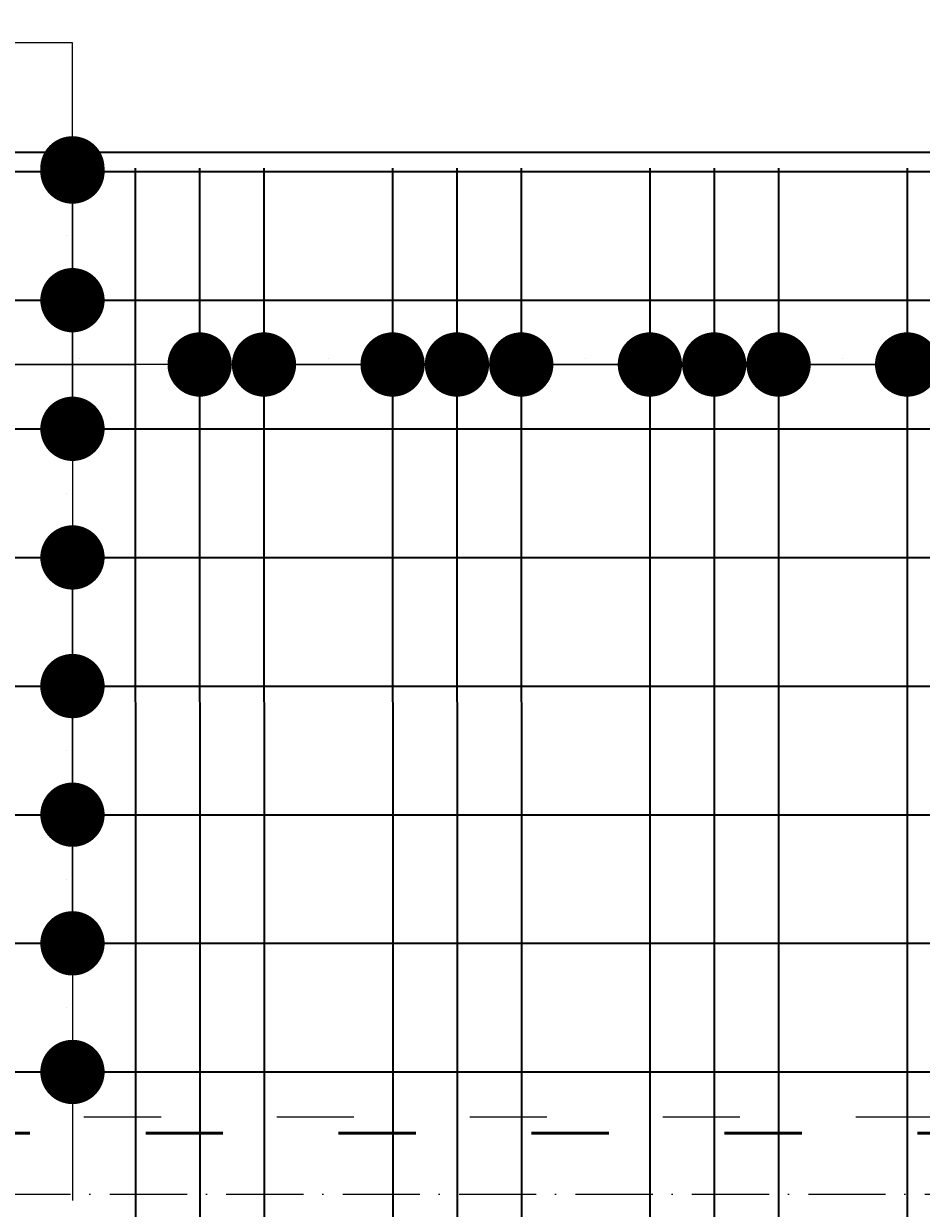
# Model space of a CAD drawing. Header units: millimetres. Extents: x 295948 to 312016, y 6878 to 18016.
# Tile 226 of 252: x 309050 to 309190, y 15277 to 15461. Entities that reach past the tile are written whole.
import ezdxf

# ---------------------------------------------------------------- set-up
doc = ezdxf.new("R2010")
doc.units = ezdxf.units.MM
doc.linetypes.add('ACAD_ISO03W100', pattern=[30, 12, -18])
doc.linetypes.add('ACAD_ISO10W100', pattern=[18, 12, -3, 0, -3])
for name, color, linetype, lineweight in [('konstrukcja', 3, 'Continuous', 35), ('konstrukcja wymiary', 1, 'Continuous', 13), ('osie', 5, 'ACAD_ISO10W100', 13), ('zbrojenie', 4, 'Continuous', 50), ('zbrojenie płyty', 141, 'Continuous', 35)]:
    doc.layers.add(name, color=color, linetype=linetype, lineweight=lineweight)
doc.layers.add('przerywane', color=6, linetype='ACAD_ISO03W100')
doc.styles.add('KONSTRUKCJA', font='romand.shx', dxfattribs={"oblique": 10})
doc.styles.get("Standard").update_dxf_attribs({"font": 'romand.shx', "oblique": 10})
doc.dimstyles.new('150', dxfattribs={"dimtxt": 10, "dimasz": 7, "dimexe": 1.25, "dimexo": 0.625, "dimgap": 3, "dimtad": 1, "dimdec": 0, "dimrnd": 0.5, "dimtxsty": 'KONSTRUKCJA', "dimblk": 'ARCHTICK', "dimcen": 2.5, "dimadec": 0, "dimazin": 0, "dimtfac": 1, "dimtdec": 0, "dimtix": 1, "dimtmove": 0, "dimatfit": 3, "dimfxl": 4, "dimfxlon": 1, "dimarcsym": 0})
doc.dimstyles.new('kropki', dxfattribs={"dimtxt": 0.001, "dimasz": 10, "dimexe": 1.25, "dimexo": 0.625, "dimgap": 1, "dimtad": 1, "dimtxsty": 'Standard', "dimblk": 'DOT', "dimcen": 2.5, "dimadec": 0, "dimazin": 0, "dimtfac": 1, "dimtmove": 0, "dimatfit": 3, "dimfxl": 1, "dimfxlon": 1, "dimarcsym": 0})

# ---------------------------------------------------------------- blocks, each defined once
blk = doc.blocks.new('_ArchTick')
at = {"color": 0, "linetype": 'ByBlock', "lineweight": 13, "const_width": 0.15}
blk.add_lwpolyline([(-0.5, -0.5), (0.5, 0.5)], dxfattribs=at)
blk = doc.blocks.new('*D913')
at = {"layer": 'Defpoints', "color": 0, "transparency": 16777216}
for p in [(309164.63, 15501.22), (309164.63, 14393.22), (309000.63, 14353.22)]:
    blk.add_point(p, dxfattribs=at)
at = {"layer": 'konstrukcja wymiary', "color": 0, "lineweight": -2, "transparency": 16777216}
for p, q in [((309000.63, 15497.22), (309000.63, 15502.47)), ((309164.63, 15497.22), (309164.63, 15502.47)), ((309000.63, 15501.22), (309164.63, 15501.22))]:
    blk.add_line(p, q, dxfattribs=at)
at = {"layer": 'konstrukcja wymiary', "color": 0, "lineweight": -2, "transparency": 16777216, "xscale": 7, "yscale": 7, "zscale": 7, "rotation": 180}
blk.add_blockref('_ArchTick', (309000.63, 15501.22), dxfattribs=at)
at = {"layer": 'konstrukcja wymiary', "color": 0, "lineweight": -2, "transparency": 16777216, "xscale": 7, "yscale": 7, "zscale": 7}
blk.add_blockref('_ArchTick', (309164.63, 15501.22), dxfattribs=at)
at = {"layer": 'konstrukcja wymiary', "color": 0, "transparency": 16777216, "insert": (309082.63, 15509.22), "char_height": 10, "attachment_point": 5, "style": 'KONSTRUKCJA'}
blk.add_mtext('164', dxfattribs=at)
blk = doc.blocks.new('*D914')
at = {"layer": 'Defpoints', "color": 0, "transparency": 16777216}
for p in [(309620.63, 15501.22), (309620.63, 14520.22), (309164.63, 14393.22)]:
    blk.add_point(p, dxfattribs=at)
at = {"layer": 'konstrukcja wymiary', "color": 0, "lineweight": -2, "transparency": 16777216}
for p, q in [((309164.63, 15497.22), (309164.63, 15502.47)), ((309620.63, 15497.22), (309620.63, 15502.47)), ((309164.63, 15501.22), (309620.63, 15501.22))]:
    blk.add_line(p, q, dxfattribs=at)
at = {"layer": 'konstrukcja wymiary', "color": 0, "lineweight": -2, "transparency": 16777216, "xscale": 7, "yscale": 7, "zscale": 7, "rotation": 180}
blk.add_blockref('_ArchTick', (309164.63, 15501.22), dxfattribs=at)
at = {"layer": 'konstrukcja wymiary', "color": 0, "lineweight": -2, "transparency": 16777216, "xscale": 7, "yscale": 7, "zscale": 7}
blk.add_blockref('_ArchTick', (309620.63, 15501.22), dxfattribs=at)
at = {"layer": 'konstrukcja wymiary', "color": 0, "transparency": 16777216, "insert": (309392.63, 15509.22), "char_height": 10, "attachment_point": 5, "style": 'KONSTRUKCJA'}
blk.add_mtext('456', dxfattribs=at)
blk = doc.blocks.new('*D927')
at = {"layer": 'Defpoints', "color": 0, "transparency": 16777216}
for p in [(308988.63, 15531.22), (308988.63, 15291.22), (309408.63, 15291.22)]:
    blk.add_point(p, dxfattribs=at)
at = {"layer": 'konstrukcja wymiary', "color": 0, "lineweight": -2, "transparency": 16777216}
for p, q in [((308988.63, 15527.22), (308988.63, 15532.47)), ((309408.63, 15531.22), (308988.63, 15531.22)), ((309408.63, 15527.22), (309408.63, 15532.47))]:
    blk.add_line(p, q, dxfattribs=at)
at = {"layer": 'konstrukcja wymiary', "color": 0, "lineweight": -2, "transparency": 16777216, "xscale": 7, "yscale": 7, "zscale": 7, "rotation": 180}
blk.add_blockref('_ArchTick', (308988.63, 15531.22), dxfattribs=at)
at = {"layer": 'konstrukcja wymiary', "color": 0, "lineweight": -2, "transparency": 16777216, "xscale": 7, "yscale": 7, "zscale": 7}
blk.add_blockref('_ArchTick', (309408.63, 15531.22), dxfattribs=at)
at = {"layer": 'konstrukcja wymiary', "color": 0, "transparency": 16777216, "insert": (309198.63, 15539.22), "char_height": 10, "attachment_point": 5, "style": 'KONSTRUKCJA'}
blk.add_mtext('420', dxfattribs=at)
blk = doc.blocks.new('*D928')
at = {"layer": 'Defpoints', "color": 0, "transparency": 16777216}
for p in [(310760.63, 15561.22), (308976.63, 15291.22), (310760.63, 15291.22)]:
    blk.add_point(p, dxfattribs=at)
at = {"layer": 'konstrukcja wymiary', "color": 0, "lineweight": -2, "transparency": 16777216}
for p, q in [((308976.63, 15557.22), (308976.63, 15562.47)), ((310760.63, 15557.22), (310760.63, 15562.47)), ((308976.63, 15561.22), (310760.63, 15561.22))]:
    blk.add_line(p, q, dxfattribs=at)
at = {"layer": 'konstrukcja wymiary', "color": 0, "lineweight": -2, "transparency": 16777216, "xscale": 7, "yscale": 7, "zscale": 7, "rotation": 180}
blk.add_blockref('_ArchTick', (308976.63, 15561.22), dxfattribs=at)
at = {"layer": 'konstrukcja wymiary', "color": 0, "lineweight": -2, "transparency": 16777216, "xscale": 7, "yscale": 7, "zscale": 7}
blk.add_blockref('_ArchTick', (310760.63, 15561.22), dxfattribs=at)
at = {"layer": 'konstrukcja wymiary', "color": 0, "transparency": 16777216, "insert": (309868.63, 15569.22), "char_height": 10, "attachment_point": 5, "style": 'KONSTRUKCJA'}
blk.add_mtext('1784', dxfattribs=at)
blk = doc.blocks.new('_Dot')
at = {"color": 0, "linetype": 'ByBlock', "lineweight": -2}
blk.add_line((-0.5, 0), (-1, 0), dxfattribs=at)
at = {"color": 0, "linetype": 'ByBlock', "const_width": 0.5}
blk.add_lwpolyline([(-0.25, 0, 1), (0.25, 0, 1)], format="xyb", close=True, dxfattribs=at)
blk = doc.blocks.new('*D1142')
at = {"layer": 'Defpoints', "color": 0, "transparency": 16777216}
for p in [(309067.52, 15438.22), (309057.75, 15418.22), (309067.52, 15418.22)]:
    blk.add_point(p, dxfattribs=at)
at = {"layer": 'konstrukcja wymiary', "color": 0, "lineweight": -2, "transparency": 16777216}
for p, q in [((309057.75, 15448.22), (309057.75, 15458.22)), ((309058.75, 15438.22), (309056.5, 15438.22)), ((309057.75, 15438.22), (309057.75, 15418.22)), ((309058.75, 15418.22), (309056.5, 15418.22)), ((309057.75, 15408.22), (309057.75, 15398.22))]:
    blk.add_line(p, q, dxfattribs=at)
at = {"layer": 'konstrukcja wymiary', "color": 0, "lineweight": -2, "transparency": 16777216, "xscale": 10, "yscale": 10, "zscale": 10}
for p, rotation in [((309057.75, 15438.22), 270), ((309057.75, 15418.22), 90)]:
    blk.add_blockref('_Dot', p, dxfattribs=dict(at, rotation=rotation))
at = {"layer": 'konstrukcja wymiary', "color": 0, "transparency": 16777216, "insert": (309056.75, 15428.22), "char_height": 0.001, "attachment_point": 5, "rotation": 90}
blk.add_mtext('20', dxfattribs=at)
blk = doc.blocks.new('*D1130')
at = {"layer": 'Defpoints', "color": 0, "transparency": 16777216}
for p in [(309067.52, 15418.22), (309057.75, 15398.22), (309067.52, 15398.22)]:
    blk.add_point(p, dxfattribs=at)
at = {"layer": 'konstrukcja wymiary', "color": 0, "lineweight": -2, "transparency": 16777216}
for p, q in [((309057.75, 15428.22), (309057.75, 15438.22)), ((309058.75, 15418.22), (309056.5, 15418.22)), ((309057.75, 15418.22), (309057.75, 15398.22)), ((309058.75, 15398.22), (309056.5, 15398.22)), ((309057.75, 15388.22), (309057.75, 15378.22))]:
    blk.add_line(p, q, dxfattribs=at)
at = {"layer": 'konstrukcja wymiary', "color": 0, "lineweight": -2, "transparency": 16777216, "xscale": 10, "yscale": 10, "zscale": 10}
for p, rotation in [((309057.75, 15418.22), 270), ((309057.75, 15398.22), 90)]:
    blk.add_blockref('_Dot', p, dxfattribs=dict(at, rotation=rotation))
at = {"layer": 'konstrukcja wymiary', "color": 0, "transparency": 16777216, "insert": (309056.75, 15408.22), "char_height": 0.001, "attachment_point": 5, "rotation": 90}
blk.add_mtext('20', dxfattribs=at)
blk = doc.blocks.new('*D1131')
at = {"layer": 'Defpoints', "color": 0, "transparency": 16777216}
for p in [(309067.52, 15398.22), (309057.75, 15378.22), (309067.52, 15378.22)]:
    blk.add_point(p, dxfattribs=at)
at = {"layer": 'konstrukcja wymiary', "color": 0, "lineweight": -2, "transparency": 16777216}
for p, q in [((309057.75, 15408.22), (309057.75, 15418.22)), ((309058.75, 15398.22), (309056.5, 15398.22)), ((309057.75, 15398.22), (309057.75, 15378.22)), ((309058.75, 15378.22), (309056.5, 15378.22)), ((309057.75, 15368.22), (309057.75, 15358.22))]:
    blk.add_line(p, q, dxfattribs=at)
at = {"layer": 'konstrukcja wymiary', "color": 0, "lineweight": -2, "transparency": 16777216, "xscale": 10, "yscale": 10, "zscale": 10}
for p, rotation in [((309057.75, 15398.22), 270), ((309057.75, 15378.22), 90)]:
    blk.add_blockref('_Dot', p, dxfattribs=dict(at, rotation=rotation))
at = {"layer": 'konstrukcja wymiary', "color": 0, "transparency": 16777216, "insert": (309056.75, 15388.22), "char_height": 0.001, "attachment_point": 5, "rotation": 90}
blk.add_mtext('20', dxfattribs=at)
blk = doc.blocks.new('*D1132')
at = {"layer": 'Defpoints', "color": 0, "transparency": 16777216}
for p in [(309067.52, 15438.72), (309057.74, 15358.22), (309067.53, 15358.22)]:
    blk.add_point(p, dxfattribs=at)
at = {"layer": 'konstrukcja wymiary', "color": 0, "lineweight": -2, "transparency": 16777216}
for p, q in [((309058.74, 15438.72), (309056.49, 15438.72)), ((309057.74, 15428.72), (309057.74, 15368.22)), ((309058.74, 15358.22), (309056.49, 15358.22))]:
    blk.add_line(p, q, dxfattribs=at)
at = {"layer": 'konstrukcja wymiary', "color": 0, "lineweight": -2, "transparency": 16777216, "xscale": 10, "yscale": 10, "zscale": 10}
for p, rotation in [((309057.74, 15438.72), 90), ((309057.74, 15358.22), 270)]:
    blk.add_blockref('_Dot', p, dxfattribs=dict(at, rotation=rotation))
at = {"layer": 'konstrukcja wymiary', "color": 0, "transparency": 16777216, "insert": (309056.74, 15398.47), "char_height": 0.001, "attachment_point": 5, "rotation": 90}
blk.add_mtext('80,5', dxfattribs=at)
blk = doc.blocks.new('*D1133')
at = {"layer": 'Defpoints', "color": 0, "transparency": 16777216}
for p in [(309067.53, 15358.22), (309057.75, 15338.22), (309067.53, 15338.22)]:
    blk.add_point(p, dxfattribs=at)
at = {"layer": 'konstrukcja wymiary', "color": 0, "lineweight": -2, "transparency": 16777216}
for p, q in [((309057.75, 15368.22), (309057.75, 15378.22)), ((309058.75, 15358.22), (309056.5, 15358.22)), ((309057.75, 15358.22), (309057.75, 15338.22)), ((309058.75, 15338.22), (309056.5, 15338.22)), ((309057.75, 15328.22), (309057.75, 15318.22))]:
    blk.add_line(p, q, dxfattribs=at)
at = {"layer": 'konstrukcja wymiary', "color": 0, "lineweight": -2, "transparency": 16777216, "xscale": 10, "yscale": 10, "zscale": 10}
for p, rotation in [((309057.75, 15358.22), 270), ((309057.75, 15338.22), 90)]:
    blk.add_blockref('_Dot', p, dxfattribs=dict(at, rotation=rotation))
at = {"layer": 'konstrukcja wymiary', "color": 0, "transparency": 16777216, "insert": (309056.75, 15348.22), "char_height": 0.001, "attachment_point": 5, "rotation": 90}
blk.add_mtext('20', dxfattribs=at)
blk = doc.blocks.new('*D1134')
at = {"layer": 'Defpoints', "color": 0, "transparency": 16777216}
for p in [(309067.53, 15338.22), (309057.75, 15318.22), (309067.53, 15318.22)]:
    blk.add_point(p, dxfattribs=at)
at = {"layer": 'konstrukcja wymiary', "color": 0, "lineweight": -2, "transparency": 16777216}
for p, q in [((309057.75, 15348.22), (309057.75, 15358.22)), ((309058.75, 15338.22), (309056.5, 15338.22)), ((309057.75, 15338.22), (309057.75, 15318.22)), ((309058.75, 15318.22), (309056.5, 15318.22)), ((309057.75, 15308.22), (309057.75, 15298.22))]:
    blk.add_line(p, q, dxfattribs=at)
at = {"layer": 'konstrukcja wymiary', "color": 0, "lineweight": -2, "transparency": 16777216, "xscale": 10, "yscale": 10, "zscale": 10}
for p, rotation in [((309057.75, 15338.22), 270), ((309057.75, 15318.22), 90)]:
    blk.add_blockref('_Dot', p, dxfattribs=dict(at, rotation=rotation))
at = {"layer": 'konstrukcja wymiary', "color": 0, "transparency": 16777216, "insert": (309056.75, 15328.22), "char_height": 0.001, "attachment_point": 5, "rotation": 90}
blk.add_mtext('20', dxfattribs=at)
blk = doc.blocks.new('*D1135')
at = {"layer": 'Defpoints', "color": 0, "transparency": 16777216}
for p in [(309067.53, 15318.22), (309057.75, 15298.22), (309067.53, 15298.22)]:
    blk.add_point(p, dxfattribs=at)
at = {"layer": 'konstrukcja wymiary', "color": 0, "lineweight": -2, "transparency": 16777216}
for p, q in [((309057.75, 15328.22), (309057.75, 15338.22)), ((309058.75, 15318.22), (309056.5, 15318.22)), ((309057.75, 15318.22), (309057.75, 15298.22)), ((309058.75, 15298.22), (309056.5, 15298.22)), ((309057.75, 15288.22), (309057.75, 15278.22))]:
    blk.add_line(p, q, dxfattribs=at)
at = {"layer": 'konstrukcja wymiary', "color": 0, "lineweight": -2, "transparency": 16777216, "xscale": 10, "yscale": 10, "zscale": 10}
for p, rotation in [((309057.75, 15318.22), 270), ((309057.75, 15298.22), 90)]:
    blk.add_blockref('_Dot', p, dxfattribs=dict(at, rotation=rotation))
at = {"layer": 'konstrukcja wymiary', "color": 0, "transparency": 16777216, "insert": (309056.75, 15308.22), "char_height": 0.001, "attachment_point": 5, "rotation": 90}
blk.add_mtext('20', dxfattribs=at)
blk = doc.blocks.new('*D1136')
at = {"layer": 'Defpoints', "color": 0, "transparency": 16777216}
for p in [(309067.52, 15438.22), (309057.75, 15418.22), (309739.23, 15418.22)]:
    blk.add_point(p, dxfattribs=at)
at = {"layer": 'konstrukcja wymiary', "color": 0, "lineweight": -2, "transparency": 16777216}
for p, q in [((309057.75, 15448.22), (309057.75, 15458.22)), ((309058.75, 15438.22), (309056.5, 15438.22)), ((309057.75, 15438.22), (309057.75, 15418.22)), ((309058.75, 15418.22), (309056.5, 15418.22)), ((309057.75, 15408.22), (309057.75, 15398.22))]:
    blk.add_line(p, q, dxfattribs=at)
at = {"layer": 'konstrukcja wymiary', "color": 0, "lineweight": -2, "transparency": 16777216, "xscale": 10, "yscale": 10, "zscale": 10}
for p, rotation in [((309057.75, 15438.22), 270), ((309057.75, 15418.22), 90)]:
    blk.add_blockref('_Dot', p, dxfattribs=dict(at, rotation=rotation))
at = {"layer": 'konstrukcja wymiary', "color": 0, "transparency": 16777216, "insert": (309056.75, 15428.22), "char_height": 0.001, "attachment_point": 5, "rotation": 90}
blk.add_mtext('20', dxfattribs=at)
blk = doc.blocks.new('*D1137')
at = {"layer": 'Defpoints', "color": 0, "transparency": 16777216}
for p in [(309067.52, 15398.22), (309057.75, 15378.22), (309067.52, 15378.22)]:
    blk.add_point(p, dxfattribs=at)
at = {"layer": 'konstrukcja wymiary', "color": 0, "lineweight": -2, "transparency": 16777216}
for p, q in [((309057.75, 15408.22), (309057.75, 15418.22)), ((309058.75, 15398.22), (309056.5, 15398.22)), ((309057.75, 15398.22), (309057.75, 15378.22)), ((309058.75, 15378.22), (309056.5, 15378.22)), ((309057.75, 15368.22), (309057.75, 15358.22))]:
    blk.add_line(p, q, dxfattribs=at)
at = {"layer": 'konstrukcja wymiary', "color": 0, "lineweight": -2, "transparency": 16777216, "xscale": 10, "yscale": 10, "zscale": 10}
for p, rotation in [((309057.75, 15398.22), 270), ((309057.75, 15378.22), 90)]:
    blk.add_blockref('_Dot', p, dxfattribs=dict(at, rotation=rotation))
at = {"layer": 'konstrukcja wymiary', "color": 0, "transparency": 16777216, "insert": (309056.75, 15388.22), "char_height": 0.001, "attachment_point": 5, "rotation": 90}
blk.add_mtext('20', dxfattribs=at)
blk = doc.blocks.new('*D1138')
at = {"layer": 'Defpoints', "color": 0, "transparency": 16777216}
for p in [(309067.52, 15438.72), (309057.74, 15358.22), (309067.53, 15358.22)]:
    blk.add_point(p, dxfattribs=at)
at = {"layer": 'konstrukcja wymiary', "color": 0, "lineweight": -2, "transparency": 16777216}
for p, q in [((309058.74, 15438.72), (309056.49, 15438.72)), ((309057.74, 15428.72), (309057.74, 15368.22)), ((309058.74, 15358.22), (309056.49, 15358.22))]:
    blk.add_line(p, q, dxfattribs=at)
at = {"layer": 'konstrukcja wymiary', "color": 0, "lineweight": -2, "transparency": 16777216, "xscale": 10, "yscale": 10, "zscale": 10}
for p, rotation in [((309057.74, 15438.72), 90), ((309057.74, 15358.22), 270)]:
    blk.add_blockref('_Dot', p, dxfattribs=dict(at, rotation=rotation))
at = {"layer": 'konstrukcja wymiary', "color": 0, "transparency": 16777216, "insert": (309056.74, 15398.47), "char_height": 0.001, "attachment_point": 5, "rotation": 90}
blk.add_mtext('80,5', dxfattribs=at)
blk = doc.blocks.new('*D1139')
at = {"layer": 'Defpoints', "color": 0, "transparency": 16777216}
for p in [(309067.53, 15358.22), (309057.75, 15338.22), (309067.53, 15338.22)]:
    blk.add_point(p, dxfattribs=at)
at = {"layer": 'konstrukcja wymiary', "color": 0, "lineweight": -2, "transparency": 16777216}
for p, q in [((309057.75, 15368.22), (309057.75, 15378.22)), ((309058.75, 15358.22), (309056.5, 15358.22)), ((309057.75, 15358.22), (309057.75, 15338.22)), ((309058.75, 15338.22), (309056.5, 15338.22)), ((309057.75, 15328.22), (309057.75, 15318.22))]:
    blk.add_line(p, q, dxfattribs=at)
at = {"layer": 'konstrukcja wymiary', "color": 0, "lineweight": -2, "transparency": 16777216, "xscale": 10, "yscale": 10, "zscale": 10}
for p, rotation in [((309057.75, 15358.22), 270), ((309057.75, 15338.22), 90)]:
    blk.add_blockref('_Dot', p, dxfattribs=dict(at, rotation=rotation))
at = {"layer": 'konstrukcja wymiary', "color": 0, "transparency": 16777216, "insert": (309056.75, 15348.22), "char_height": 0.001, "attachment_point": 5, "rotation": 90}
blk.add_mtext('20', dxfattribs=at)
blk = doc.blocks.new('*D1140')
at = {"layer": 'Defpoints', "color": 0, "transparency": 16777216}
for p in [(309067.53, 15338.22), (309057.75, 15318.22), (309067.53, 15318.22)]:
    blk.add_point(p, dxfattribs=at)
at = {"layer": 'konstrukcja wymiary', "color": 0, "lineweight": -2, "transparency": 16777216}
for p, q in [((309057.75, 15348.22), (309057.75, 15358.22)), ((309058.75, 15338.22), (309056.5, 15338.22)), ((309057.75, 15338.22), (309057.75, 15318.22)), ((309058.75, 15318.22), (309056.5, 15318.22)), ((309057.75, 15308.22), (309057.75, 15298.22))]:
    blk.add_line(p, q, dxfattribs=at)
at = {"layer": 'konstrukcja wymiary', "color": 0, "lineweight": -2, "transparency": 16777216, "xscale": 10, "yscale": 10, "zscale": 10}
for p, rotation in [((309057.75, 15338.22), 270), ((309057.75, 15318.22), 90)]:
    blk.add_blockref('_Dot', p, dxfattribs=dict(at, rotation=rotation))
at = {"layer": 'konstrukcja wymiary', "color": 0, "transparency": 16777216, "insert": (309056.75, 15328.22), "char_height": 0.001, "attachment_point": 5, "rotation": 90}
blk.add_mtext('20', dxfattribs=at)
blk = doc.blocks.new('*D1141')
at = {"layer": 'Defpoints', "color": 0, "transparency": 16777216}
for p in [(309067.53, 15318.22), (309057.75, 15298.22), (309739.24, 15298.22)]:
    blk.add_point(p, dxfattribs=at)
at = {"layer": 'konstrukcja wymiary', "color": 0, "lineweight": -2, "transparency": 16777216}
for p, q in [((309057.75, 15328.22), (309057.75, 15338.22)), ((309058.75, 15318.22), (309056.5, 15318.22)), ((309057.75, 15318.22), (309057.75, 15298.22)), ((309058.75, 15298.22), (309056.5, 15298.22)), ((309057.75, 15288.22), (309057.75, 15278.22))]:
    blk.add_line(p, q, dxfattribs=at)
at = {"layer": 'konstrukcja wymiary', "color": 0, "lineweight": -2, "transparency": 16777216, "xscale": 10, "yscale": 10, "zscale": 10}
for p, rotation in [((309057.75, 15318.22), 270), ((309057.75, 15298.22), 90)]:
    blk.add_blockref('_Dot', p, dxfattribs=dict(at, rotation=rotation))
at = {"layer": 'konstrukcja wymiary', "color": 0, "transparency": 16777216, "insert": (309056.75, 15308.22), "char_height": 0.001, "attachment_point": 5, "rotation": 90}
blk.add_mtext('20', dxfattribs=at)
blk = doc.blocks.new('*D1394')
at = {"layer": 'Defpoints', "color": 0, "transparency": 16777216}
for p in [(309077.52, 15408.22), (309040.29, 15398.22), (309077.52, 15398.22)]:
    blk.add_point(p, dxfattribs=at)
at = {"layer": 'konstrukcja wymiary', "color": 0, "lineweight": -2, "transparency": 16777216}
for p, q in [((309040.29, 15407.22), (309040.29, 15409.47)), ((309077.52, 15407.22), (309077.52, 15409.47)), ((309050.29, 15408.22), (309067.52, 15408.22))]:
    blk.add_line(p, q, dxfattribs=at)
at = {"layer": 'konstrukcja wymiary', "color": 0, "lineweight": -2, "transparency": 16777216, "xscale": 10, "yscale": 10, "zscale": 10, "rotation": 180}
blk.add_blockref('_Dot', (309040.29, 15408.22), dxfattribs=at)
at = {"layer": 'konstrukcja wymiary', "color": 0, "lineweight": -2, "transparency": 16777216, "xscale": 10, "yscale": 10, "zscale": 10}
blk.add_blockref('_Dot', (309077.52, 15408.22), dxfattribs=at)
at = {"layer": 'konstrukcja wymiary', "color": 0, "transparency": 16777216, "insert": (309058.91, 15409.22), "char_height": 0.001, "attachment_point": 5}
blk.add_mtext('37,23', dxfattribs=at)
blk = doc.blocks.new('*D1395')
at = {"layer": 'Defpoints', "color": 0, "transparency": 16777216}
for p in [(309087.52, 15418.22), (309087.52, 15408.22), (309077.52, 15398.22)]:
    blk.add_point(p, dxfattribs=at)
at = {"layer": 'konstrukcja wymiary', "color": 0, "lineweight": -2, "transparency": 16777216}
for p, q in [((309077.52, 15407.22), (309077.52, 15409.47)), ((309067.52, 15408.22), (309057.52, 15408.22)), ((309077.52, 15408.22), (309087.52, 15408.22)), ((309087.52, 15409.22), (309087.52, 15406.97)), ((309097.52, 15408.22), (309107.52, 15408.22))]:
    blk.add_line(p, q, dxfattribs=at)
at = {"layer": 'konstrukcja wymiary', "color": 0, "lineweight": -2, "transparency": 16777216, "xscale": 10, "yscale": 10, "zscale": 10}
blk.add_blockref('_Dot', (309077.52, 15408.22), dxfattribs=at)
at = {"layer": 'konstrukcja wymiary', "color": 0, "lineweight": -2, "transparency": 16777216, "xscale": 10, "yscale": 10, "zscale": 10, "rotation": 180}
blk.add_blockref('_Dot', (309087.52, 15408.22), dxfattribs=at)
at = {"layer": 'konstrukcja wymiary', "color": 0, "transparency": 16777216, "insert": (309082.52, 15409.22), "char_height": 0.001, "attachment_point": 5}
blk.add_mtext('10', dxfattribs=at)
blk = doc.blocks.new('*D1396')
at = {"layer": 'Defpoints', "color": 0, "transparency": 16777216}
for p in [(309087.52, 15418.22), (309107.52, 15418.22), (309107.52, 15408.22)]:
    blk.add_point(p, dxfattribs=at)
at = {"layer": 'konstrukcja wymiary', "color": 0, "lineweight": -2, "transparency": 16777216}
for p, q in [((309077.52, 15408.22), (309067.52, 15408.22)), ((309087.52, 15409.22), (309087.52, 15406.97)), ((309087.52, 15408.22), (309107.52, 15408.22)), ((309107.52, 15409.22), (309107.52, 15406.97)), ((309117.52, 15408.22), (309127.52, 15408.22))]:
    blk.add_line(p, q, dxfattribs=at)
at = {"layer": 'konstrukcja wymiary', "color": 0, "lineweight": -2, "transparency": 16777216, "xscale": 10, "yscale": 10, "zscale": 10}
blk.add_blockref('_Dot', (309087.52, 15408.22), dxfattribs=at)
at = {"layer": 'konstrukcja wymiary', "color": 0, "lineweight": -2, "transparency": 16777216, "xscale": 10, "yscale": 10, "zscale": 10, "rotation": 180}
blk.add_blockref('_Dot', (309107.52, 15408.22), dxfattribs=at)
at = {"layer": 'konstrukcja wymiary', "color": 0, "transparency": 16777216, "insert": (309097.52, 15409.22), "char_height": 0.001, "attachment_point": 5}
blk.add_mtext('20', dxfattribs=at)
blk = doc.blocks.new('*D1397')
at = {"layer": 'Defpoints', "color": 0, "transparency": 16777216}
for p in [(309107.52, 15418.22), (309117.52, 15418.22), (309117.52, 15408.22)]:
    blk.add_point(p, dxfattribs=at)
at = {"layer": 'konstrukcja wymiary', "color": 0, "lineweight": -2, "transparency": 16777216}
for p, q in [((309097.52, 15408.22), (309087.52, 15408.22)), ((309107.52, 15409.22), (309107.52, 15406.97)), ((309107.52, 15408.22), (309117.52, 15408.22)), ((309117.52, 15409.22), (309117.52, 15406.97)), ((309127.52, 15408.22), (309137.52, 15408.22))]:
    blk.add_line(p, q, dxfattribs=at)
at = {"layer": 'konstrukcja wymiary', "color": 0, "lineweight": -2, "transparency": 16777216, "xscale": 10, "yscale": 10, "zscale": 10}
blk.add_blockref('_Dot', (309107.52, 15408.22), dxfattribs=at)
at = {"layer": 'konstrukcja wymiary', "color": 0, "lineweight": -2, "transparency": 16777216, "xscale": 10, "yscale": 10, "zscale": 10, "rotation": 180}
blk.add_blockref('_Dot', (309117.52, 15408.22), dxfattribs=at)
at = {"layer": 'konstrukcja wymiary', "color": 0, "transparency": 16777216, "insert": (309112.52, 15409.22), "char_height": 0.001, "attachment_point": 5}
blk.add_mtext('10', dxfattribs=at)
blk = doc.blocks.new('*D1364')
at = {"layer": 'Defpoints', "color": 0, "transparency": 16777216}
for p in [(309117.52, 15418.22), (309127.52, 15418.22), (309127.52, 15408.22)]:
    blk.add_point(p, dxfattribs=at)
at = {"layer": 'konstrukcja wymiary', "color": 0, "lineweight": -2, "transparency": 16777216}
for p, q in [((309107.52, 15408.22), (309097.52, 15408.22)), ((309117.52, 15409.22), (309117.52, 15406.97)), ((309117.52, 15408.22), (309127.52, 15408.22)), ((309127.52, 15409.22), (309127.52, 15406.97)), ((309137.52, 15408.22), (309147.52, 15408.22))]:
    blk.add_line(p, q, dxfattribs=at)
at = {"layer": 'konstrukcja wymiary', "color": 0, "lineweight": -2, "transparency": 16777216, "xscale": 10, "yscale": 10, "zscale": 10}
blk.add_blockref('_Dot', (309117.52, 15408.22), dxfattribs=at)
at = {"layer": 'konstrukcja wymiary', "color": 0, "lineweight": -2, "transparency": 16777216, "xscale": 10, "yscale": 10, "zscale": 10, "rotation": 180}
blk.add_blockref('_Dot', (309127.52, 15408.22), dxfattribs=at)
at = {"layer": 'konstrukcja wymiary', "color": 0, "transparency": 16777216, "insert": (309122.52, 15409.22), "char_height": 0.001, "attachment_point": 5}
blk.add_mtext('10', dxfattribs=at)
blk = doc.blocks.new('*D1365')
at = {"layer": 'Defpoints', "color": 0, "transparency": 16777216}
for p in [(309127.52, 15418.22), (309147.52, 15418.22), (309147.52, 15408.22)]:
    blk.add_point(p, dxfattribs=at)
at = {"layer": 'konstrukcja wymiary', "color": 0, "lineweight": -2, "transparency": 16777216}
for p, q in [((309117.52, 15408.22), (309107.52, 15408.22)), ((309127.52, 15409.22), (309127.52, 15406.97)), ((309127.52, 15408.22), (309147.52, 15408.22)), ((309147.52, 15409.22), (309147.52, 15406.97)), ((309157.52, 15408.22), (309167.52, 15408.22))]:
    blk.add_line(p, q, dxfattribs=at)
at = {"layer": 'konstrukcja wymiary', "color": 0, "lineweight": -2, "transparency": 16777216, "xscale": 10, "yscale": 10, "zscale": 10}
blk.add_blockref('_Dot', (309127.52, 15408.22), dxfattribs=at)
at = {"layer": 'konstrukcja wymiary', "color": 0, "lineweight": -2, "transparency": 16777216, "xscale": 10, "yscale": 10, "zscale": 10, "rotation": 180}
blk.add_blockref('_Dot', (309147.52, 15408.22), dxfattribs=at)
at = {"layer": 'konstrukcja wymiary', "color": 0, "transparency": 16777216, "insert": (309137.52, 15409.22), "char_height": 0.001, "attachment_point": 5}
blk.add_mtext('20', dxfattribs=at)
blk = doc.blocks.new('*D1366')
at = {"layer": 'Defpoints', "color": 0, "transparency": 16777216}
for p in [(309147.52, 15418.22), (309157.52, 15418.22), (309157.52, 15408.22)]:
    blk.add_point(p, dxfattribs=at)
at = {"layer": 'konstrukcja wymiary', "color": 0, "lineweight": -2, "transparency": 16777216}
for p, q in [((309137.52, 15408.22), (309127.52, 15408.22)), ((309147.52, 15409.22), (309147.52, 15406.97)), ((309147.52, 15408.22), (309157.52, 15408.22)), ((309157.52, 15409.22), (309157.52, 15406.97)), ((309167.52, 15408.22), (309177.52, 15408.22))]:
    blk.add_line(p, q, dxfattribs=at)
at = {"layer": 'konstrukcja wymiary', "color": 0, "lineweight": -2, "transparency": 16777216, "xscale": 10, "yscale": 10, "zscale": 10}
blk.add_blockref('_Dot', (309147.52, 15408.22), dxfattribs=at)
at = {"layer": 'konstrukcja wymiary', "color": 0, "lineweight": -2, "transparency": 16777216, "xscale": 10, "yscale": 10, "zscale": 10, "rotation": 180}
blk.add_blockref('_Dot', (309157.52, 15408.22), dxfattribs=at)
at = {"layer": 'konstrukcja wymiary', "color": 0, "transparency": 16777216, "insert": (309152.52, 15409.22), "char_height": 0.001, "attachment_point": 5}
blk.add_mtext('10', dxfattribs=at)
blk = doc.blocks.new('*D1367')
at = {"layer": 'Defpoints', "color": 0, "transparency": 16777216}
for p in [(309157.52, 15418.22), (309167.52, 15418.22), (309167.52, 15408.22)]:
    blk.add_point(p, dxfattribs=at)
at = {"layer": 'konstrukcja wymiary', "color": 0, "lineweight": -2, "transparency": 16777216}
for p, q in [((309147.52, 15408.22), (309137.52, 15408.22)), ((309157.52, 15409.22), (309157.52, 15406.97)), ((309157.52, 15408.22), (309167.52, 15408.22)), ((309167.52, 15409.22), (309167.52, 15406.97)), ((309177.52, 15408.22), (309187.52, 15408.22))]:
    blk.add_line(p, q, dxfattribs=at)
at = {"layer": 'konstrukcja wymiary', "color": 0, "lineweight": -2, "transparency": 16777216, "xscale": 10, "yscale": 10, "zscale": 10}
blk.add_blockref('_Dot', (309157.52, 15408.22), dxfattribs=at)
at = {"layer": 'konstrukcja wymiary', "color": 0, "lineweight": -2, "transparency": 16777216, "xscale": 10, "yscale": 10, "zscale": 10, "rotation": 180}
blk.add_blockref('_Dot', (309167.52, 15408.22), dxfattribs=at)
at = {"layer": 'konstrukcja wymiary', "color": 0, "transparency": 16777216, "insert": (309162.52, 15409.22), "char_height": 0.001, "attachment_point": 5}
blk.add_mtext('10', dxfattribs=at)
blk = doc.blocks.new('*D1368')
at = {"layer": 'Defpoints', "color": 0, "transparency": 16777216}
for p in [(309167.52, 15418.22), (309187.52, 15418.22), (309187.52, 15408.22)]:
    blk.add_point(p, dxfattribs=at)
at = {"layer": 'konstrukcja wymiary', "color": 0, "lineweight": -2, "transparency": 16777216}
for p, q in [((309157.52, 15408.22), (309147.52, 15408.22)), ((309167.52, 15409.22), (309167.52, 15406.97)), ((309167.52, 15408.22), (309187.52, 15408.22)), ((309187.52, 15409.22), (309187.52, 15406.97)), ((309197.52, 15408.22), (309207.52, 15408.22))]:
    blk.add_line(p, q, dxfattribs=at)
at = {"layer": 'konstrukcja wymiary', "color": 0, "lineweight": -2, "transparency": 16777216, "xscale": 10, "yscale": 10, "zscale": 10}
blk.add_blockref('_Dot', (309167.52, 15408.22), dxfattribs=at)
at = {"layer": 'konstrukcja wymiary', "color": 0, "lineweight": -2, "transparency": 16777216, "xscale": 10, "yscale": 10, "zscale": 10, "rotation": 180}
blk.add_blockref('_Dot', (309187.52, 15408.22), dxfattribs=at)
at = {"layer": 'konstrukcja wymiary', "color": 0, "transparency": 16777216, "insert": (309177.52, 15409.22), "char_height": 0.001, "attachment_point": 5}
blk.add_mtext('20', dxfattribs=at)
blk = doc.blocks.new('*D1383')
at = {"layer": 'Defpoints', "color": 0, "transparency": 16777216}
for p in [(309187.52, 15418.22), (309207.52, 15418.22), (309207.52, 15408.22)]:
    blk.add_point(p, dxfattribs=at)
at = {"layer": 'konstrukcja wymiary', "color": 0, "lineweight": -2, "transparency": 16777216}
for p, q in [((309177.52, 15408.22), (309167.52, 15408.22)), ((309187.52, 15409.22), (309187.52, 15406.97)), ((309187.52, 15408.22), (309207.52, 15408.22)), ((309207.52, 15409.22), (309207.52, 15406.97)), ((309217.52, 15408.22), (309227.52, 15408.22))]:
    blk.add_line(p, q, dxfattribs=at)
at = {"layer": 'konstrukcja wymiary', "color": 0, "lineweight": -2, "transparency": 16777216, "xscale": 10, "yscale": 10, "zscale": 10}
blk.add_blockref('_Dot', (309187.52, 15408.22), dxfattribs=at)
at = {"layer": 'konstrukcja wymiary', "color": 0, "lineweight": -2, "transparency": 16777216, "xscale": 10, "yscale": 10, "zscale": 10, "rotation": 180}
blk.add_blockref('_Dot', (309207.52, 15408.22), dxfattribs=at)
at = {"layer": 'konstrukcja wymiary', "color": 0, "transparency": 16777216, "insert": (309197.52, 15409.22), "char_height": 0.001, "attachment_point": 5}
blk.add_mtext('20', dxfattribs=at)
blk = doc.blocks.new('*D1384')
at = {"layer": 'Defpoints', "color": 0, "transparency": 16777216}
for p in [(309197.52, 15418.22), (309207.52, 15418.22), (309197.52, 15408.22)]:
    blk.add_point(p, dxfattribs=at)
at = {"layer": 'konstrukcja wymiary', "color": 0, "lineweight": -2, "transparency": 16777216}
for p, q in [((309187.52, 15408.22), (309177.52, 15408.22)), ((309197.52, 15409.22), (309197.52, 15406.97)), ((309207.52, 15408.22), (309197.52, 15408.22)), ((309207.52, 15409.22), (309207.52, 15406.97)), ((309217.52, 15408.22), (309227.52, 15408.22))]:
    blk.add_line(p, q, dxfattribs=at)
at = {"layer": 'konstrukcja wymiary', "color": 0, "lineweight": -2, "transparency": 16777216, "xscale": 10, "yscale": 10, "zscale": 10}
blk.add_blockref('_Dot', (309197.52, 15408.22), dxfattribs=at)
at = {"layer": 'konstrukcja wymiary', "color": 0, "lineweight": -2, "transparency": 16777216, "xscale": 10, "yscale": 10, "zscale": 10, "rotation": 180}
blk.add_blockref('_Dot', (309207.52, 15408.22), dxfattribs=at)
at = {"layer": 'konstrukcja wymiary', "color": 0, "transparency": 16777216, "insert": (309202.52, 15409.22), "char_height": 0.001, "attachment_point": 5}
blk.add_mtext('10', dxfattribs=at)

msp = doc.modelspace()

# ---------------------------------------------------------------- linework, layer by layer
at = {"layer": 'konstrukcja'}
msp.add_line((309029.518, 15441.224), (309363.918, 15441.224), dxfattribs=at)
at = {"layer": 'konstrukcja wymiary'}
for p, q in [((309057.75, 15458.224), (308946.854, 15458.224)), ((309067.848, 15408.217), (308942.419, 15408.217))]:
    msp.add_line(p, q, dxfattribs=at)
at = {"layer": 'osie'}
msp.add_line((308773.963, 15279.224), (310778.683, 15279.224), dxfattribs=at)
at = {"layer": 'przerywane'}
msp.add_line((309029.518, 15291.224), (309363.918, 15291.224), dxfattribs=at)
at = {"layer": 'zbrojenie', "linetype": 'ACAD_ISO03W100'}
msp.add_line((308979.131, 15288.724), (310758.131, 15288.724), dxfattribs=at)
at = {"layer": 'zbrojenie płyty'}
for p, q in [((309032.518, 15438.224), (309360.918, 15438.224)), ((309067.518, 15438.724), (309067.59, 14789.224)), ((309077.518, 15438.724), (309077.551, 15138.724)), ((309087.518, 15438.724), (309087.551, 15138.724)), ((309107.518, 15438.724), (309107.551, 15138.724)), ((309117.518, 15438.724), (309117.551, 15138.724)), ((309127.518, 15438.724), (309127.551, 15138.724)), ((309147.518, 15438.724), (309147.551, 15138.724)), ((309157.518, 15438.724), (309157.551, 15138.724)), ((309167.518, 15438.724), (309167.518, 15138.724)), ((309187.518, 15438.724), (309187.518, 15138.724)), ((309032.52, 15418.224), (309360.918, 15418.224)), ((309032.522, 15398.224), (309360.918, 15398.224)), ((309032.525, 15378.224), (309360.918, 15378.224)), ((309032.52, 15358.224), (309360.918, 15358.224)), ((309032.522, 15338.224), (309360.918, 15338.224)), ((309032.525, 15318.224), (309360.918, 15318.224)), ((309032.525, 15298.224), (309360.918, 15298.224))]:
    msp.add_line(p, q, dxfattribs=at)

# ---------------------------------------------------------------- dimensions: what is measured, and where the dimension line sits
at = {"layer": 'konstrukcja wymiary'}
for base, p1, p2, dimstyle, picture, middle in [((310760.631, 15561.224), (308976.631, 15291.224), (310760.631, 15291.224), '150', '*D928', (309868.631, 15569.224)), ((309077.522, 15408.217), (309040.293, 15398.224), (309077.522, 15398.224), 'kropki', '*D1394', (309058.908, 15409.217))]:
    dim = msp.add_linear_dim(base=base, p1=p1, p2=p2, dimstyle=dimstyle, dxfattribs=at)
    dim.commit()
    dim.dimension.update_dxf_attribs({"geometry": picture, "text_midpoint": middle})
for base, p1, p2, dimstyle, picture, middle in [((308988.631, 15531.224), (309408.631, 15291.224), (308988.631, 15291.224), '150', '*D927', (309198.631, 15539.224)), ((309164.631, 15501.224), (309000.631, 14353.224), (309164.631, 14393.224), '150', '*D913', (309082.631, 15509.224)), ((309620.631, 15501.224), (309164.631, 14393.224), (309620.631, 14520.224), '150', '*D914', (309392.631, 15509.224)), ((309087.52, 15408.217), (309077.522, 15398.224), (309087.52, 15418.224), 'kropki', '*D1395', (309082.521, 15409.217)), ((309107.52, 15408.217), (309087.52, 15418.224), (309107.52, 15418.224), 'kropki', '*D1396', (309097.52, 15409.217)), ((309117.52, 15408.217), (309107.52, 15418.224), (309117.52, 15418.224), 'kropki', '*D1397', (309112.52, 15409.217)), ((309127.52, 15408.217), (309117.52, 15418.224), (309127.52, 15418.224), 'kropki', '*D1364', (309122.52, 15409.217)), ((309147.52, 15408.217), (309127.52, 15418.224), (309147.52, 15418.224), 'kropki', '*D1365', (309137.52, 15409.217)), ((309157.52, 15408.217), (309147.52, 15418.224), (309157.52, 15418.224), 'kropki', '*D1366', (309152.52, 15409.217)), ((309167.518, 15408.217), (309157.52, 15418.224), (309167.518, 15418.224), 'kropki', '*D1367', (309162.519, 15409.217)), ((309187.518, 15408.217), (309167.518, 15418.224), (309187.518, 15418.224), 'kropki', '*D1368', (309177.518, 15409.217)), ((309207.518, 15408.217), (309187.518, 15418.224), (309207.518, 15418.224), 'kropki', '*D1383', (309197.518, 15409.217)), ((309197.518, 15408.217), (309207.518, 15418.224), (309197.518, 15418.224), 'kropki', '*D1384', (309202.518, 15409.217))]:
    dim = msp.add_linear_dim(base=base, p1=p1, p2=p2, dimstyle=dimstyle, override={"dimtmove": 1}, dxfattribs=at)
    dim.commit()
    dim.dimension.update_dxf_attribs({"geometry": picture, "text_midpoint": middle})
for p2, picture in [((309067.518, 15418.224), '*D1142'), ((309739.231, 15418.224), '*D1136')]:
    dim = msp.add_linear_dim(base=(309057.75, 15418.224), p1=(309067.518, 15438.224), p2=p2, angle=90, dimstyle='kropki', dxfattribs=at)
    dim.commit()
    dim.dimension.update_dxf_attribs({"geometry": picture, "text_midpoint": (309056.75, 15428.224)})
for base, p1, p2, picture, middle in [((309057.744, 15358.224), (309067.518, 15438.724), (309067.527, 15358.224), '*D1132', (309056.743, 15398.474)), ((309057.744, 15358.224), (309067.518, 15438.724), (309067.527, 15358.224), '*D1138', (309056.743, 15398.474)), ((309057.75, 15398.224), (309067.518, 15418.224), (309067.522, 15398.224), '*D1130', (309056.75, 15408.224)), ((309057.75, 15378.224), (309067.522, 15398.224), (309067.525, 15378.224), '*D1131', (309056.75, 15388.224)), ((309057.75, 15378.224), (309067.522, 15398.224), (309067.525, 15378.224), '*D1137', (309056.75, 15388.224)), ((309057.75, 15338.224), (309067.527, 15358.224), (309067.529, 15338.224), '*D1133', (309056.75, 15348.224)), ((309057.75, 15338.224), (309067.527, 15358.224), (309067.529, 15338.224), '*D1139', (309056.75, 15348.224)), ((309057.75, 15318.224), (309067.529, 15338.224), (309067.531, 15318.224), '*D1134', (309056.75, 15328.224)), ((309057.75, 15318.224), (309067.529, 15338.224), (309067.531, 15318.224), '*D1140', (309056.75, 15328.224)), ((309057.75, 15298.224), (309067.531, 15318.224), (309067.531, 15298.224), '*D1135', (309056.75, 15308.224)), ((309057.75, 15298.224), (309067.531, 15318.224), (309739.245, 15298.224), '*D1141', (309056.75, 15308.224))]:
    dim = msp.add_linear_dim(base=base, p1=p1, p2=p2, angle=90, dimstyle='kropki', override={"dimtmove": 1}, dxfattribs=at)
    dim.commit()
    dim.dimension.update_dxf_attribs({"geometry": picture, "text_midpoint": middle})

doc.saveas('drawing.dxf')
